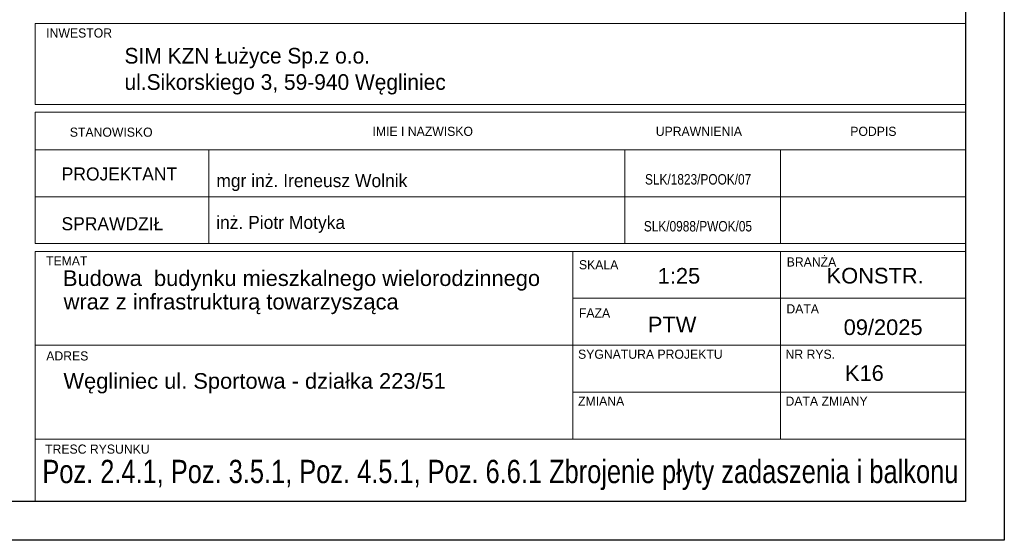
# Model space of a CAD drawing. Header units: millimetres. Extents: x 4862 to 12592, y -1539 to -726.
# Tile 11 of 40: x 7294 to 7612, y -1539 to -1371. Entities that reach past the tile are written whole.
import ezdxf
from ezdxf.enums import TextEntityAlignment as Align

# ---------------------------------------------------------------- set-up
doc = ezdxf.new("R2010")
doc.units = ezdxf.units.MM
doc.header["$LTSCALE"] = 25
doc.layers.add('$TD_AUDIT_GENERATED_(3680)', color=7, linetype='Continuous', lineweight=18)
doc.layers.add('A-TABELKA', color=7, linetype='Continuous', lineweight=18)
doc.layers.add('BA_ram', color=2, linetype='Continuous')
doc.styles.add('olo-2', font='arial.ttf')
doc.styles.add('olo1', font='ISI-ROMANS_PL.SHX', dxfattribs={"height": 18})

msp = doc.modelspace()

# ---------------------------------------------------------------- linework, layer by layer
at = {"layer": '$TD_AUDIT_GENERATED_(3680)', "color": 7}
for p, q in [((7299.17, -1371.9), (7599.17, -1371.9)), ((7299.17, -1371.9), (7299.17, -1398.02)), ((7599.17, -1398.02), (7599.17, -1371.9)), ((7299.17, -1398.02), (7599.17, -1398.02)), ((7299.17, -1400.54), (7299.17, -1442.89)), ((7299.17, -1400.54), (7599.17, -1400.54)), ((7599.17, -1442.89), (7599.17, -1400.54)), ((7299.17, -1412.64), (7599.17, -1412.64)), ((7299.17, -1412.64), (7599.17, -1412.64)), ((7355.17, -1412.64), (7355.17, -1442.89)), ((7539.45, -1442.89), (7539.45, -1412.64)), ((7299.17, -1427.77), (7599.17, -1427.77)), ((7299.23, -1427.77), (7599.17, -1427.77)), ((7355.17, -1427.77), (7599.17, -1427.77)), ((7299.17, -1442.89), (7599.17, -1442.89)), ((7299.17, -1442.89), (7599.17, -1442.89)), ((7299.17, -1445.42), (7599.17, -1445.42)), ((7299.17, -1445.42), (7299.17, -1526.09)), ((7472.56, -1505.92), (7472.56, -1445.42)), ((7539.45, -1505.92), (7539.45, -1445.42)), ((7599.17, -1526.09), (7599.17, -1445.42)), ((7472.56, -1460.54), (7599.17, -1460.54)), ((7299.17, -1475.67), (7479.73, -1475.67)), ((7479.73, -1475.67), (7599.17, -1475.67)), ((7472.56, -1490.79), (7599.17, -1490.79)), ((7299.17, -1505.92), (7599.17, -1505.92)), ((7299.17, -1526.09), (7599.17, -1526.09))]:
    msp.add_line(p, q, dxfattribs=at)
at = {"layer": '$TD_AUDIT_GENERATED_(3680)', "color": 7, "ltscale": 100}
msp.add_line((7489.34, -1442.89), (7489.34, -1412.64), dxfattribs=at)
at = {"layer": 'BA_ram', "color": 1}
msp.add_lwpolyline([(4861.67, -1538.59), (4861.67, -796.09), (7611.67, -796.09), (7611.67, -1538.59)], close=True, dxfattribs=at)
at = {"layer": 'BA_ram'}
msp.add_lwpolyline([(4911.67, -1526.09), (4911.67, -808.59), (7599.17, -808.59), (7599.17, -1526.09)], close=True, dxfattribs=at)

# ---------------------------------------------------------------- texts
at = {"layer": '$TD_AUDIT_GENERATED_(3680)', "color": 7, "style": 'olo1'}
for s, height, p in [('INWESTOR', 2.946, (7302.72, -1376.44)), ('STANOWISKO', 2.946, (7310.32, -1408.43)), ('IMIE I NAZWISKO', 2.9457, (7407.94, -1408.16)), ('UPRAWNIENIA', 2.9457, (7499.27, -1408.15)), ('PODPIS', 2.946, (7562, -1408.16)), ('PROJEKTANT', 4.208, (7307.72, -1422.54)), ('SPRAWDZIŁ', 4.208, (7307.65, -1438.59)), ('TEMAT', 2.946, (7302.66, -1449.95)), ('BRANŻA', 2.946, (7541.5, -1450.29)), ('SKALA', 2.946, (7474.5, -1451.19)), ('DATA', 2.946, (7541.39, -1465.4)), ('FAZA', 2.946, (7474.5, -1466.75)), ('ADRES', 2.946, (7302.73, -1480.59)), ('SYGNATURA PROJEKTU', 2.9457, (7474.22, -1480.04)), ('NR RYS.', 2.946, (7541.11, -1480.04)), ('ZMIANA', 2.946, (7474.22, -1495.17)), ('DATA ZMIANY', 2.9457, (7541.11, -1495.17)), ('TRESC RYSUNKU', 2.9457, (7302.36, -1510.65))]:
    msp.add_text(s, height=height, dxfattribs=at).set_placement(p)
at = {"layer": 'A-TABELKA', "color": 7, "linetype": 'Continuous'}
for s, height, style, p in [('SIM KZN Łużyce Sp.z o.o.', 5.0497, 'olo1', (7327.96, -1384.83)), ('ul.Sikorskiego 3, 59-940 Węgliniec', 5.0497, 'olo1', (7327.96, -1393.31)), ('mgr inż. Ireneusz Wolnik', 4.2081, 'olo1', (7357.57, -1424.69)), ('inż. Piotr Motyka', 4.2081, 'olo1', (7357.51, -1438.16)), ('Budowa  budynku mieszkalnego wielorodzinnego', 5.0419, 'olo-2', (7308.11, -1456.56)), ('wraz z infrastrukturą towarzysząca', 5.0419, 'olo-2', (7308.34, -1464.14)), ('09/2025', 5.042, 'olo-2', (7559.86, -1472.37)), ('Węgliniec ul. Sportowa - działka 223/51', 5.0419, 'olo-2', (7308.27, -1489.7))]:
    msp.add_text(s, height=height, dxfattribs=dict(at, style=style)).set_placement(p)
for s, height, style, width, p in [('SLK/1823/POOK/07', 3.3665, 'olo1', 0.85, (7512.93, -1422.1)), ('SLK/0988/PWOK/05', 3.3665, 'olo1', 0.85, (7512.87, -1437.23)), ('Poz. 2.4.1, Poz. 3.5.1, Poz. 4.5.1, Poz. 6.6.1 Zbrojenie płyty zadaszenia i balkonu', 7.5144, 'olo-2', 0.78, (7449.17, -1517.32))]:
    msp.add_text(s, height=height, dxfattribs=dict(at, style=style, width=width)).set_placement(p, align=Align.MIDDLE)
at = {"layer": 'A-TABELKA', "color": 7, "linetype": 'Continuous', "style": 'olo-2'}
for s, p in [('1:25', (7506.75, -1453.28)), ('KONSTR.', (7570.02, -1453.23)), ('PTW', (7504.55, -1468.98)), ('K16', (7566.54, -1484.65))]:
    msp.add_text(s, height=5.042, dxfattribs=at).set_placement(p, align=Align.MIDDLE)

doc.saveas('drawing.dxf')
